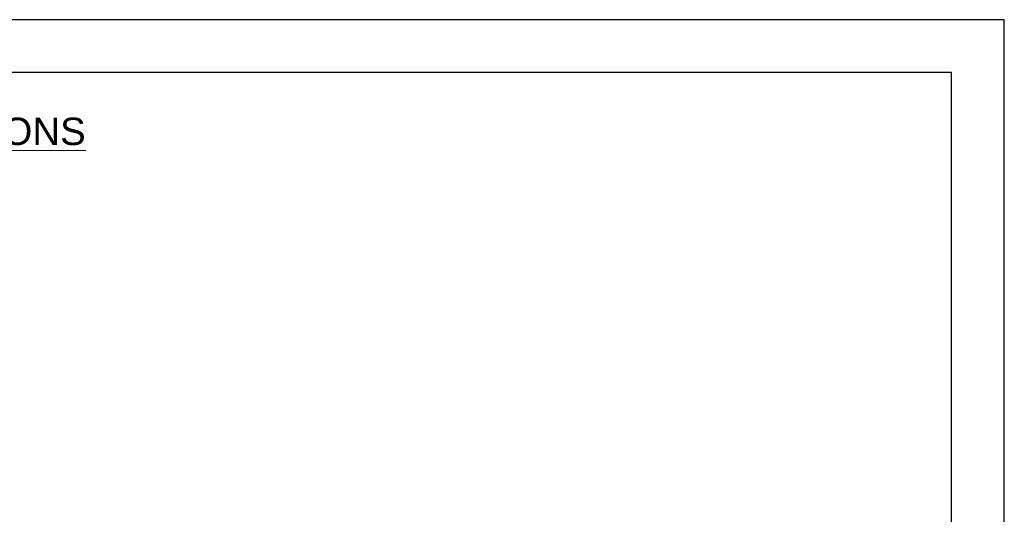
# Model space of a CAD drawing. Header units: millimetres. Extents: x -630 to 1463, y 209 to 1094.
# Tile 42 of 42: x -451 to -92, y 789 to 969. Entities that reach past the tile are written whole.
import ezdxf

# ---------------------------------------------------------------- set-up
doc = ezdxf.new("R2010")
doc.units = ezdxf.units.MM
doc.header["$LTSCALE"] = 32.67
doc.layers.get('0').update_dxf_attribs({"linetype": 'CONTINUOUS'})
doc.layers.add('DF', color=3, linetype='CONTINUOUS')
doc.layers.add('TXT', color=7, linetype='CONTINUOUS')
doc.styles.get("Standard").update_dxf_attribs({"font": 'txt', "width": 0.7})

# ---------------------------------------------------------------- blocks, each defined once
blk = doc.blocks.new('A$C71E57D54')
for p, q in [((-10, 0), (-430, 0)), ((-10, -594), (-10, 0))]:
    blk.add_line(p, q)
at = {"layer": 'DF'}
for p, q in [((-25, -15), (-415, -15)), ((-25, -579), (-25, -15))]:
    blk.add_line(p, q, dxfattribs=at)

msp = doc.modelspace()

# ---------------------------------------------------------------- block references
at = {"layer": 'TXT', "color": 7, "xscale": 1.279999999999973, "yscale": 1.279999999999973, "zscale": 1.28}
msp.add_blockref('A$C71E57D54', (-79.646, 969.224), dxfattribs=at)

# ---------------------------------------------------------------- texts
at = {"lineweight": 0, "insert": (-587.301, 933.569), "char_height": 10, "width": 259.90813, "attachment_point": 1}
msp.add_mtext('{\\fArial|b0|i0|c0|p34;\\W1;\\LPHYSICAL DIMENTIONS\\P\\lASD-A2-2023-X\\PASD-A2-3023-X\\PASD-S-3023-F\\PASD-A2-0743-X\\PASD-A2-1043-X\\PASD-A2-1543-X\\PUNITS: mm(Inch)}', dxfattribs=at)

doc.saveas('drawing.dxf')
